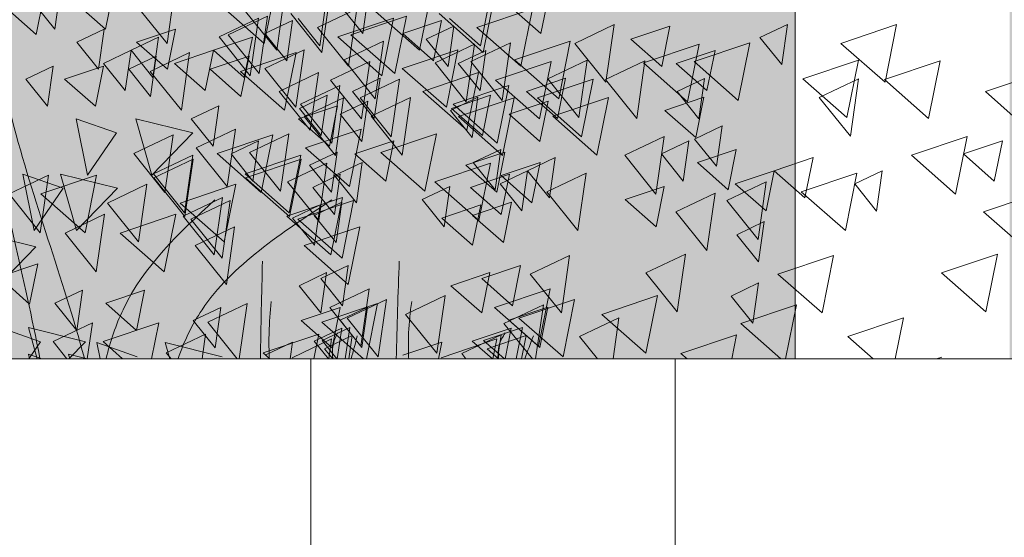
# Model space of a CAD drawing. Header units: millimetres. Extents: x -54722 to 267911, y -1116 to 19261.
# Tile 114 of 136: x 262519 to 262772, y 1348 to 1481. Entities that reach past the tile are written whole.
import ezdxf

# ---------------------------------------------------------------- set-up
doc = ezdxf.new("R2010")
doc.units = ezdxf.units.MM
for name, color, linetype, lineweight in [('A-GENM', 13, 'Continuous', 9), ('A-WALL', 113, 'Continuous', 9), ('A-WALL-PATT', 111, 'Continuous', 9), ('L-PLNT', 71, 'Continuous', 9)]:
    doc.layers.add(name, color=color, linetype=linetype, lineweight=lineweight)

# ---------------------------------------------------------------- blocks, each defined once
blk = doc.blocks.new('FP_69-Façade Sud')
at = {"layer": 'A-WALL-PATT'}
for p, q in [((6025.04, 258.53), (6025.04, 1394.25)), ((6118.48, 258.53), (6118.48, 1394.25))]:
    blk.add_line(p, q, dxfattribs=at)
blk = doc.blocks.new('SBA_PLNT-DTL-GenericTree_02 - ANG-045-V70-Façade Sud')
at = {"layer": 'L-PLNT'}
for p, q in [((5961.46, 1493.63), (5959.36, 1478.86)), ((6040.42, 1492.46), (6038.32, 1477.69)), ((5990.23, 1489.91), (5988.13, 1475.15)), ((5959.36, 1478.86), (5951.36, 1488.82)), ((6018.39, 1488.2), (6016.28, 1473.43)), ((6029.94, 1487.63), (6027.84, 1472.87)), ((6038.32, 1477.69), (6030.33, 1487.65)), ((5988.13, 1475.15), (5980.13, 1485.11)), ((6028.8, 1484.91), (6027.33, 1474.57)), ((6016.28, 1473.43), (6008.29, 1483.39)), ((6027.84, 1472.87), (6019.85, 1482.83)), ((6026.68, 1479.29), (6036.78, 1484.1)), ((6036.78, 1484.1), (6034.67, 1469.33)), ((6001.48, 1476.86), (6011.57, 1481.66)), ((6003.8, 1477.41), (6013.9, 1482.22)), ((6011.57, 1481.66), (6009.47, 1466.9)), ((6013.9, 1482.22), (6011.8, 1467.45)), ((6013.23, 1477.73), (6020.3, 1481.09)), ((6020.3, 1481.09), (6018.83, 1470.76)), ((6027.33, 1474.57), (6021.73, 1481.55)), ((6092.72, 1475.2), (6102.81, 1480)), ((6102.81, 1480), (6100.71, 1465.24)), ((6140.2, 1476.72), (6147.26, 1480.08)), ((6147.26, 1480.08), (6145.79, 1469.75)), ((5964.97, 1475.52), (5972.04, 1478.88)), ((5972.04, 1478.88), (5970.57, 1468.54)), ((6011.8, 1467.45), (6003.8, 1477.41)), ((6018.83, 1470.76), (6013.23, 1477.73)), ((6034.67, 1469.33), (6026.68, 1479.29)), ((6054.62, 1476.24), (6061.68, 1479.61)), ((6061.68, 1479.61), (6060.21, 1469.27)), ((5970.57, 1468.54), (5964.97, 1475.52)), ((5978.9, 1473.44), (5985.97, 1476.8)), ((5985.97, 1476.8), (5984.49, 1466.46)), ((6009.47, 1466.9), (6001.48, 1476.86)), ((6033.53, 1470.97), (6043.63, 1475.78)), ((6043.63, 1475.78), (6041.53, 1461.01)), ((6060.21, 1469.27), (6054.62, 1476.24)), ((6056.9, 1470.17), (6066.99, 1474.98)), ((6066.99, 1474.98), (6064.89, 1460.21)), ((6066.08, 1470.51), (6076.18, 1475.31)), ((6076.18, 1475.31), (6074.07, 1460.55)), ((6100.71, 1465.24), (6092.72, 1475.2)), ((6145.79, 1469.75), (6140.2, 1476.72)), ((5971.83, 1470.07), (5978.9, 1473.44)), ((5978.9, 1473.44), (5977.43, 1463.1)), ((5984.49, 1466.46), (5978.9, 1473.44)), ((5983.83, 1468.01), (5993.92, 1472.82)), ((5993.92, 1472.82), (5991.82, 1458.05)), ((6013.17, 1468.77), (6023.26, 1473.58)), ((6023.26, 1473.58), (6021.16, 1458.81)), ((6062.82, 1470.05), (6069.89, 1473.41)), ((6069.89, 1473.41), (6068.41, 1463.07)), ((5977.43, 1463.1), (5971.83, 1470.07)), ((5978.3, 1468.57), (5985.36, 1471.93)), ((5985.36, 1471.93), (5983.89, 1461.6)), ((6030.04, 1465.76), (6040.14, 1470.57)), ((6041.53, 1461.01), (6033.53, 1470.97)), ((6040.14, 1470.57), (6038.04, 1455.8)), ((6064.89, 1460.21), (6056.9, 1470.17)), ((6068.41, 1463.07), (6062.82, 1470.05)), ((6074.07, 1460.55), (6066.08, 1470.51)), ((6085.78, 1466.12), (6095.88, 1470.92)), ((6095.88, 1470.92), (6093.77, 1456.15)), ((6100.61, 1465.9), (6110.7, 1470.71)), ((6110.7, 1470.71), (6108.6, 1455.94)), ((5951.9, 1466.03), (5958.96, 1469.39)), ((5958.96, 1469.39), (5957.49, 1459.06)), ((5983.89, 1461.6), (5978.3, 1468.57)), ((5991.82, 1458.05), (5983.83, 1468.01)), ((6021.16, 1458.81), (6013.17, 1468.77)), ((6016.88, 1462.89), (6026.98, 1467.7)), ((6026.98, 1467.7), (6024.87, 1452.93)), ((5957.49, 1459.06), (5951.9, 1466.03)), ((6038.04, 1455.8), (6030.04, 1465.76)), ((6035.7, 1462.89), (6042.76, 1466.25)), ((6037.66, 1461.21), (6047.76, 1466.01)), ((6042.76, 1466.25), (6041.29, 1455.92)), ((6047.76, 1466.01), (6045.65, 1451.25)), ((6093.77, 1456.15), (6085.78, 1466.12)), ((6108.6, 1455.94), (6100.61, 1465.9)), ((6118.93, 1462.83), (6125.99, 1466.19)), ((6125.99, 1466.19), (6124.52, 1455.86)), ((6155.4, 1461.32), (6165.5, 1466.12)), ((6165.5, 1466.12), (6163.39, 1451.35)), ((6024.87, 1452.93), (6016.88, 1462.89)), ((6022.39, 1459.56), (6032.48, 1464.36)), ((6032.48, 1464.36), (6030.38, 1449.59)), ((6041.29, 1455.92), (6035.7, 1462.89)), ((6124.52, 1455.86), (6118.93, 1462.83)), ((6022.1, 1458.52), (6029.17, 1461.89)), ((6023.33, 1456.4), (6033.42, 1461.2)), ((6029.17, 1461.89), (6027.7, 1451.55)), ((6033.42, 1461.2), (6031.32, 1446.44)), ((6032.54, 1457), (6039.61, 1460.36)), ((6045.65, 1451.25), (6037.66, 1461.21)), ((6039.61, 1460.36), (6038.13, 1450.02)), ((6040.46, 1456.51), (6050.56, 1461.32)), ((6050.56, 1461.32), (6048.45, 1446.55)), ((6060.8, 1458), (6067.87, 1461.36)), ((6067.87, 1461.36), (6066.39, 1451.02)), ((6163.39, 1451.35), (6155.4, 1461.32)), ((5994.35, 1455.81), (6001.42, 1459.18)), ((6001.42, 1459.18), (5999.95, 1448.84)), ((6027.7, 1451.55), (6022.1, 1458.52)), ((6030.38, 1449.59), (6022.39, 1459.56)), ((6066.39, 1451.02), (6060.8, 1458)), ((5967.76, 1441.38), (5964.82, 1455.86)), ((5964.82, 1455.86), (5975.16, 1452.21)), ((5999.95, 1448.84), (5994.35, 1455.81)), ((6031.32, 1446.44), (6023.33, 1456.4)), ((6038.13, 1450.02), (6032.54, 1457)), ((6048.45, 1446.55), (6040.46, 1456.51)), ((5975.16, 1452.21), (5967.76, 1441.38)), ((5995.58, 1448.4), (6005.67, 1453.21)), ((6005.67, 1453.21), (6003.57, 1438.44)), ((6123.43, 1450.64), (6130.49, 1454)), ((6130.49, 1454), (6129.02, 1443.66)), ((5979.59, 1446.91), (5989.69, 1451.71)), ((5989.69, 1451.71), (5987.58, 1436.94)), ((6004.55, 1446.85), (6011.62, 1450.21)), ((6009.28, 1447.22), (6019.38, 1452.02)), ((6011.62, 1450.21), (6010.15, 1439.87)), ((6019.38, 1452.02), (6017.27, 1437.25)), ((6105.5, 1446.5), (6115.59, 1451.31)), ((6115.59, 1451.31), (6113.49, 1436.54)), ((6114.93, 1446.82), (6121.99, 1450.19)), ((6121.99, 1450.19), (6120.52, 1439.85)), ((6129.02, 1443.66), (6123.43, 1450.64)), ((6003.57, 1438.44), (5995.58, 1448.4)), ((6017.27, 1437.25), (6009.28, 1447.22)), ((6024.68, 1443.95), (6031.75, 1447.31)), ((6031.75, 1447.31), (6030.28, 1436.98)), ((6066.67, 1444.61), (6073.73, 1447.97)), ((6073.73, 1447.97), (6072.26, 1437.64)), ((5987.58, 1436.94), (5979.59, 1446.91)), ((5984.65, 1441.7), (5994.74, 1446.51)), ((5984.72, 1440.71), (5994.82, 1445.51)), ((5994.74, 1446.51), (5992.64, 1431.74)), ((5994.82, 1445.51), (5992.72, 1430.74)), ((6010.15, 1439.87), (6004.55, 1446.85)), ((6019.05, 1439.7), (6029.15, 1444.5)), ((6029.15, 1444.5), (6027.05, 1429.74)), ((6031.09, 1441.26), (6038.15, 1444.63)), ((6038.15, 1444.63), (6036.68, 1434.29)), ((6072.26, 1437.64), (6066.67, 1444.61)), ((6080.59, 1442.53), (6087.66, 1445.89)), ((6087.66, 1445.89), (6086.19, 1435.55)), ((6113.49, 1436.54), (6105.5, 1446.5)), ((6120.52, 1439.85), (6114.93, 1446.82)), ((6030.28, 1436.98), (6024.68, 1443.95)), ((6073.53, 1439.16), (6080.59, 1442.53)), ((6080.59, 1442.53), (6079.12, 1432.19)), ((6086.19, 1435.55), (6080.59, 1442.53)), ((6164.51, 1439.14), (6171.58, 1442.5)), ((6171.58, 1442.5), (6170.11, 1432.17)), ((5947.63, 1436.57), (5957.73, 1441.38)), ((5954.08, 1427.17), (5951.15, 1441.65)), ((5951.15, 1441.65), (5961.48, 1438.01)), ((5957.73, 1441.38), (5955.62, 1426.61)), ((5992.64, 1431.74), (5984.65, 1441.7)), ((5992.72, 1430.74), (5984.72, 1440.71)), ((6027.05, 1429.74), (6019.05, 1439.7)), ((6025.51, 1438.24), (6032.57, 1441.61)), ((6036.68, 1434.29), (6031.09, 1441.26)), ((6032.57, 1441.61), (6031.1, 1431.27)), ((6085.52, 1437.1), (6095.62, 1441.91)), ((6095.62, 1441.91), (6093.51, 1427.14)), ((6131.74, 1434.85), (6141.83, 1439.66)), ((6141.83, 1439.66), (6139.73, 1424.89)), ((5961.48, 1438.01), (5954.08, 1427.17)), ((5972.85, 1434.22), (5982.95, 1439.03)), ((5982.95, 1439.03), (5980.84, 1424.26)), ((6031.1, 1431.27), (6025.51, 1438.24)), ((6053.59, 1435.12), (6060.66, 1438.48)), ((6060.66, 1438.48), (6059.18, 1428.15)), ((6079.12, 1432.19), (6073.53, 1439.16)), ((6093.51, 1427.14), (6085.52, 1437.1)), ((6170.11, 1432.17), (6164.51, 1439.14)), ((5955.62, 1426.61), (5947.63, 1436.57)), ((5992.24, 1430.88), (6002.34, 1435.69)), ((5994.24, 1430.06), (6004.34, 1434.87)), ((6002.34, 1435.69), (6000.23, 1420.92)), ((6004.34, 1434.87), (6002.23, 1420.1)), ((6025.9, 1431.04), (6032.96, 1434.41)), ((6032.96, 1434.41), (6031.49, 1424.07)), ((6059.18, 1428.15), (6053.59, 1435.12)), ((6118.58, 1431.98), (6128.67, 1436.79)), ((6128.67, 1436.79), (6126.57, 1422.02)), ((6139.73, 1424.89), (6131.74, 1434.85)), ((5980.84, 1424.26), (5972.85, 1434.22)), ((6020.31, 1430.37), (6027.38, 1433.73)), ((6027.38, 1433.73), (6025.91, 1423.39)), ((6126.57, 1422.02), (6118.58, 1431.98)), ((5962, 1426.53), (5972.1, 1431.34)), ((5972.1, 1431.34), (5969.99, 1416.57)), ((6000.23, 1420.92), (5992.24, 1430.88)), ((6002.23, 1420.1), (5994.24, 1430.06)), ((6025.91, 1423.39), (6020.31, 1430.37)), ((6031.49, 1424.07), (6025.9, 1431.04)), ((6134.23, 1426.09), (6141.3, 1429.45)), ((6141.3, 1429.45), (6139.83, 1419.11)), ((5995.37, 1423.3), (6005.47, 1428.11)), ((6005.47, 1428.11), (6003.36, 1413.34)), ((5969.99, 1416.57), (5962, 1426.53)), ((6139.83, 1419.11), (6134.23, 1426.09)), ((6003.36, 1413.34), (5995.37, 1423.3)), ((6081.29, 1416), (6091.38, 1420.8)), ((6091.38, 1420.8), (6089.28, 1406.03)), ((6110.97, 1416.31), (6121.07, 1421.11)), ((6121.07, 1421.11), (6118.97, 1406.34)), ((6027.56, 1414.85), (6034.62, 1418.21)), ((6034.62, 1418.21), (6033.15, 1407.87)), ((6021.98, 1413.01), (6029.05, 1416.37)), ((6021.98, 1413.01), (6029.05, 1416.37)), ((6033.15, 1407.87), (6027.56, 1414.85)), ((6029.05, 1416.37), (6027.57, 1406.03)), ((6029.05, 1416.37), (6027.57, 1406.03)), ((6089.28, 1406.03), (6081.29, 1416)), ((6118.97, 1406.34), (6110.97, 1416.31)), ((5959.36, 1408.52), (5966.43, 1411.88)), ((5966.43, 1411.88), (5964.96, 1401.54)), ((6027.57, 1406.03), (6021.98, 1413.01)), ((6027.57, 1406.03), (6021.98, 1413.01)), ((6029.87, 1407.42), (6039.97, 1412.23)), ((6039.97, 1412.23), (6037.87, 1397.46)), ((6132.78, 1410.35), (6139.85, 1413.72)), ((6139.85, 1413.72), (6138.37, 1403.38)), ((6034.32, 1404.7), (6044.42, 1409.51)), ((6044.42, 1409.51), (6042.31, 1394.74)), ((6049.32, 1405.66), (6059.42, 1410.47)), ((6059.42, 1410.47), (6057.31, 1395.7)), ((6138.37, 1403.38), (6132.78, 1410.35)), ((5964.96, 1401.54), (5959.36, 1408.52)), ((5994.85, 1404.07), (6001.92, 1407.43)), ((5998.58, 1403.68), (6008.68, 1408.48)), ((6001.92, 1407.43), (6000.44, 1397.1)), ((6008.68, 1408.48), (6006.65, 1394.25)), ((6037.87, 1397.46), (6029.87, 1407.42)), ((6032.49, 1404.15), (6039.56, 1407.52)), ((6039.56, 1407.52), (6038.08, 1397.18)), ((6074.55, 1403.31), (6084.64, 1408.12)), ((6084.64, 1408.12), (6082.67, 1394.25)), ((6000.44, 1397.1), (5994.85, 1404.07)), ((6038.08, 1397.18), (6032.49, 1404.15)), ((6042.31, 1394.74), (6034.32, 1404.7)), ((6057.31, 1395.7), (6049.32, 1405.66)), ((6093.93, 1399.98), (6104.03, 1404.78)), ((6104.03, 1404.78), (6102.53, 1394.25)), ((5945.34, 1402.26), (5955.68, 1398.62)), ((5958.9, 1398.67), (5969, 1403.47)), ((5969, 1403.47), (5967.68, 1394.25)), ((6006.14, 1394.25), (5998.58, 1403.68)), ((6025.85, 1398.8), (6032.92, 1402.16)), ((6027.91, 1398.95), (6034.97, 1402.31)), ((6032.92, 1402.16), (6031.79, 1394.25)), ((6034.97, 1402.31), (6033.82, 1394.25)), ((6081.82, 1394.25), (6074.55, 1403.31)), ((5987.92, 1395.8), (5998.02, 1400.6)), ((5998.02, 1400.6), (5997.11, 1394.25)), ((6020.22, 1394.54), (6030.32, 1399.35)), ((6028.53, 1396.84), (6035.6, 1400.21)), ((6030.32, 1399.35), (6029.59, 1394.25)), ((6035.6, 1400.21), (6034.75, 1394.25)), ((6063.7, 1395.62), (6073.79, 1400.43)), ((6073.79, 1400.43), (6072.91, 1394.25)), ((6098.52, 1394.25), (6093.93, 1399.98)), ((5955.68, 1398.62), (5952.7, 1394.25)), ((5962.44, 1394.25), (5958.9, 1398.67)), ((5970.98, 1394.25), (5970.13, 1398.42)), ((5970.13, 1398.42), (5980.47, 1394.78)), ((6013.26, 1395.19), (6020.32, 1398.56)), ((6020.32, 1398.56), (6019.71, 1394.25)), ((6029.5, 1394.25), (6025.85, 1398.8)), ((6031.67, 1394.25), (6027.91, 1398.95)), ((6030.61, 1394.25), (6028.53, 1396.84)), ((5952.87, 1394.25), (5952.63, 1395.44)), ((5952.63, 1395.44), (5956.01, 1394.25)), ((5989.16, 1394.25), (5987.92, 1395.8)), ((6064.79, 1394.25), (6063.7, 1395.62))]:
    blk.add_line(p, q, dxfattribs=at)
for points, knots in [([(5955.5, 1394.42), (5951.62, 1415.02), (5942.75, 1447.17), (5938.59, 1481.08), (5937.01, 1493.97)], [77.563957, 77.563957, 77.563957, 77.563957, 104.601537, 121.188751, 121.188751, 121.188751, 121.188751]), ([(5972.51, 1394.31), (5973.6, 1398.79), (5979.17, 1415.42), (5991.33, 1426.65), (6000.4, 1435.03)], [2.4417687, 2.4417687, 2.4417687, 2.4417687, 2.4953639, 2.6533727, 2.6533727, 2.6533727, 2.6533727]), ([(6014.32, 1394.27), (6014.31, 1394.89), (6014.28, 1397.11), (6014.22, 1402.01), (6014.61, 1406.27), (6014.86, 1408.93)], [26.404883, 26.404883, 26.404883, 26.404883, 27.192063, 29.224257, 32.628165, 32.628165, 32.628165, 32.628165]), ([(6030.63, 1394.38), (6030.57, 1395.52), (6030.46, 1397.86), (6031.37, 1399.88), (6031.84, 1400.92)], [27.734842, 27.734842, 27.734842, 27.734842, 29.165757, 30.680549, 30.680549, 30.680549, 30.680549])]:
    blk.add_open_spline(points, degree=3, knots=knots, dxfattribs=at)
for points in [[(6012.06, 1394.25), (6012.2, 1402.61), (6012.4, 1410.97), (6012.6, 1419.33)], [(6035.36, 1394.27), (6035.88, 1396.22), (6036.41, 1398.17), (6036.93, 1400.12)]]:
    blk.add_open_spline(points, degree=3, dxfattribs=at)
blk = doc.blocks.new('SBA_PLNT-DTL-GenericTree_02 - ANG-135-V71-Façade Sud')
at = {"layer": 'L-PLNT'}
for p, q in [((5961.46, 1493.63), (5959.36, 1478.86)), ((6040.42, 1492.46), (6038.32, 1477.69)), ((5990.23, 1489.91), (5988.13, 1475.15)), ((5959.36, 1478.86), (5951.36, 1488.82)), ((6018.39, 1488.2), (6016.28, 1473.43)), ((6029.94, 1487.63), (6027.84, 1472.87)), ((6038.32, 1477.69), (6030.33, 1487.65)), ((5988.13, 1475.15), (5980.13, 1485.11)), ((6028.8, 1484.91), (6027.33, 1474.57)), ((6016.28, 1473.43), (6008.29, 1483.39)), ((6027.84, 1472.87), (6019.85, 1482.83)), ((6026.68, 1479.29), (6036.78, 1484.1)), ((6036.78, 1484.1), (6034.67, 1469.33)), ((6001.48, 1476.86), (6011.57, 1481.66)), ((6003.8, 1477.41), (6013.9, 1482.22)), ((6011.57, 1481.66), (6009.47, 1466.9)), ((6013.9, 1482.22), (6011.8, 1467.45)), ((6013.23, 1477.73), (6020.3, 1481.09)), ((6020.3, 1481.09), (6018.83, 1470.76)), ((6027.33, 1474.57), (6021.73, 1481.55)), ((6092.72, 1475.2), (6102.81, 1480)), ((6102.81, 1480), (6100.71, 1465.24)), ((6140.2, 1476.72), (6147.26, 1480.08)), ((6147.26, 1480.08), (6145.79, 1469.75)), ((5964.97, 1475.52), (5972.04, 1478.88)), ((5972.04, 1478.88), (5970.57, 1468.54)), ((6011.8, 1467.45), (6003.8, 1477.41)), ((6018.83, 1470.76), (6013.23, 1477.73)), ((6034.67, 1469.33), (6026.68, 1479.29)), ((6054.62, 1476.24), (6061.68, 1479.61)), ((6061.68, 1479.61), (6060.21, 1469.27)), ((5970.57, 1468.54), (5964.97, 1475.52)), ((5978.9, 1473.44), (5985.97, 1476.8)), ((5985.97, 1476.8), (5984.49, 1466.46)), ((6009.47, 1466.9), (6001.48, 1476.86)), ((6033.53, 1470.97), (6043.63, 1475.78)), ((6043.63, 1475.78), (6041.53, 1461.01)), ((6060.21, 1469.27), (6054.62, 1476.24)), ((6056.9, 1470.17), (6066.99, 1474.98)), ((6066.99, 1474.98), (6064.89, 1460.21)), ((6066.08, 1470.51), (6076.18, 1475.31)), ((6076.18, 1475.31), (6074.07, 1460.55)), ((6100.71, 1465.24), (6092.72, 1475.2)), ((6145.79, 1469.75), (6140.2, 1476.72)), ((5971.83, 1470.07), (5978.9, 1473.44)), ((5978.9, 1473.44), (5977.43, 1463.1)), ((5984.49, 1466.46), (5978.9, 1473.44)), ((5983.83, 1468.01), (5993.92, 1472.82)), ((5993.92, 1472.82), (5991.82, 1458.05)), ((6013.17, 1468.77), (6023.26, 1473.58)), ((6023.26, 1473.58), (6021.16, 1458.81)), ((6062.82, 1470.05), (6069.89, 1473.41)), ((6069.89, 1473.41), (6068.41, 1463.07)), ((5977.43, 1463.1), (5971.83, 1470.07)), ((5978.3, 1468.57), (5985.36, 1471.93)), ((5985.36, 1471.93), (5983.89, 1461.6)), ((6030.04, 1465.76), (6040.14, 1470.57)), ((6041.53, 1461.01), (6033.53, 1470.97)), ((6040.14, 1470.57), (6038.04, 1455.8)), ((6064.89, 1460.21), (6056.9, 1470.17)), ((6068.41, 1463.07), (6062.82, 1470.05)), ((6074.07, 1460.55), (6066.08, 1470.51)), ((6085.78, 1466.12), (6095.88, 1470.92)), ((6095.88, 1470.92), (6093.77, 1456.15)), ((6100.61, 1465.9), (6110.7, 1470.71)), ((6110.7, 1470.71), (6108.6, 1455.94)), ((5951.9, 1466.03), (5958.96, 1469.39)), ((5958.96, 1469.39), (5957.49, 1459.06)), ((5983.89, 1461.6), (5978.3, 1468.57)), ((5991.82, 1458.05), (5983.83, 1468.01)), ((6021.16, 1458.81), (6013.17, 1468.77)), ((6016.88, 1462.89), (6026.98, 1467.7)), ((6026.98, 1467.7), (6024.87, 1452.93)), ((5957.49, 1459.06), (5951.9, 1466.03)), ((6038.04, 1455.8), (6030.04, 1465.76)), ((6035.7, 1462.89), (6042.76, 1466.25)), ((6037.66, 1461.21), (6047.76, 1466.01)), ((6042.76, 1466.25), (6041.29, 1455.92)), ((6047.76, 1466.01), (6045.65, 1451.25)), ((6093.77, 1456.15), (6085.78, 1466.12)), ((6108.6, 1455.94), (6100.61, 1465.9)), ((6118.93, 1462.83), (6125.99, 1466.19)), ((6125.99, 1466.19), (6124.52, 1455.86)), ((6155.4, 1461.32), (6165.5, 1466.12)), ((6165.5, 1466.12), (6163.39, 1451.35)), ((6024.87, 1452.93), (6016.88, 1462.89)), ((6022.39, 1459.56), (6032.48, 1464.36)), ((6032.48, 1464.36), (6030.38, 1449.59)), ((6041.29, 1455.92), (6035.7, 1462.89)), ((6124.52, 1455.86), (6118.93, 1462.83)), ((6022.1, 1458.52), (6029.17, 1461.89)), ((6023.33, 1456.4), (6033.42, 1461.2)), ((6029.17, 1461.89), (6027.7, 1451.55)), ((6033.42, 1461.2), (6031.32, 1446.44)), ((6032.54, 1457), (6039.61, 1460.36)), ((6045.65, 1451.25), (6037.66, 1461.21)), ((6039.61, 1460.36), (6038.13, 1450.02)), ((6040.46, 1456.51), (6050.56, 1461.32)), ((6050.56, 1461.32), (6048.45, 1446.55)), ((6060.8, 1458), (6067.87, 1461.36)), ((6067.87, 1461.36), (6066.39, 1451.02)), ((6163.39, 1451.35), (6155.4, 1461.32)), ((5994.35, 1455.81), (6001.42, 1459.18)), ((6001.42, 1459.18), (5999.95, 1448.84)), ((6027.7, 1451.55), (6022.1, 1458.52)), ((6030.38, 1449.59), (6022.39, 1459.56)), ((6066.39, 1451.02), (6060.8, 1458)), ((5967.76, 1441.38), (5964.82, 1455.86)), ((5964.82, 1455.86), (5975.16, 1452.21)), ((5999.95, 1448.84), (5994.35, 1455.81)), ((6031.32, 1446.44), (6023.33, 1456.4)), ((6038.13, 1450.02), (6032.54, 1457)), ((6048.45, 1446.55), (6040.46, 1456.51)), ((5975.16, 1452.21), (5967.76, 1441.38)), ((5995.58, 1448.4), (6005.67, 1453.21)), ((6005.67, 1453.21), (6003.57, 1438.44)), ((6123.43, 1450.64), (6130.49, 1454)), ((6130.49, 1454), (6129.02, 1443.66)), ((5979.59, 1446.91), (5989.69, 1451.71)), ((5989.69, 1451.71), (5987.58, 1436.94)), ((6004.55, 1446.85), (6011.62, 1450.21)), ((6009.28, 1447.22), (6019.38, 1452.02)), ((6011.62, 1450.21), (6010.15, 1439.87)), ((6019.38, 1452.02), (6017.27, 1437.25)), ((6105.5, 1446.5), (6115.59, 1451.31)), ((6115.59, 1451.31), (6113.49, 1436.54)), ((6114.93, 1446.82), (6121.99, 1450.19)), ((6121.99, 1450.19), (6120.52, 1439.85)), ((6129.02, 1443.66), (6123.43, 1450.64)), ((6003.57, 1438.44), (5995.58, 1448.4)), ((6017.27, 1437.25), (6009.28, 1447.22)), ((6024.68, 1443.95), (6031.75, 1447.31)), ((6031.75, 1447.31), (6030.28, 1436.98)), ((6066.67, 1444.61), (6073.73, 1447.97)), ((6073.73, 1447.97), (6072.26, 1437.64)), ((5987.58, 1436.94), (5979.59, 1446.91)), ((5984.65, 1441.7), (5994.74, 1446.51)), ((5984.72, 1440.71), (5994.82, 1445.51)), ((5994.74, 1446.51), (5992.64, 1431.74)), ((5994.82, 1445.51), (5992.72, 1430.74)), ((6010.15, 1439.87), (6004.55, 1446.85)), ((6019.05, 1439.7), (6029.15, 1444.5)), ((6029.15, 1444.5), (6027.05, 1429.74)), ((6031.09, 1441.26), (6038.15, 1444.63)), ((6038.15, 1444.63), (6036.68, 1434.29)), ((6072.26, 1437.64), (6066.67, 1444.61)), ((6080.59, 1442.53), (6087.66, 1445.89)), ((6087.66, 1445.89), (6086.19, 1435.55)), ((6113.49, 1436.54), (6105.5, 1446.5)), ((6120.52, 1439.85), (6114.93, 1446.82)), ((6030.28, 1436.98), (6024.68, 1443.95)), ((6073.53, 1439.16), (6080.59, 1442.53)), ((6080.59, 1442.53), (6079.12, 1432.19)), ((6086.19, 1435.55), (6080.59, 1442.53)), ((6164.51, 1439.14), (6171.58, 1442.5)), ((6171.58, 1442.5), (6170.11, 1432.17)), ((5947.63, 1436.57), (5957.73, 1441.38)), ((5954.08, 1427.17), (5951.15, 1441.65)), ((5951.15, 1441.65), (5961.48, 1438.01)), ((5957.73, 1441.38), (5955.62, 1426.61)), ((5992.64, 1431.74), (5984.65, 1441.7)), ((5992.72, 1430.74), (5984.72, 1440.71)), ((6027.05, 1429.74), (6019.05, 1439.7)), ((6025.51, 1438.24), (6032.57, 1441.61)), ((6036.68, 1434.29), (6031.09, 1441.26)), ((6032.57, 1441.61), (6031.1, 1431.27)), ((6085.52, 1437.1), (6095.62, 1441.91)), ((6095.62, 1441.91), (6093.51, 1427.14)), ((6131.74, 1434.85), (6141.83, 1439.66)), ((6141.83, 1439.66), (6139.73, 1424.89)), ((5961.48, 1438.01), (5954.08, 1427.17)), ((5972.85, 1434.22), (5982.95, 1439.03)), ((5982.95, 1439.03), (5980.84, 1424.26)), ((6031.1, 1431.27), (6025.51, 1438.24)), ((6053.59, 1435.12), (6060.66, 1438.48)), ((6060.66, 1438.48), (6059.18, 1428.15)), ((6079.12, 1432.19), (6073.53, 1439.16)), ((6093.51, 1427.14), (6085.52, 1437.1)), ((6170.11, 1432.17), (6164.51, 1439.14)), ((5955.62, 1426.61), (5947.63, 1436.57)), ((5992.24, 1430.88), (6002.34, 1435.69)), ((5994.24, 1430.06), (6004.34, 1434.87)), ((6002.34, 1435.69), (6000.23, 1420.92)), ((6004.34, 1434.87), (6002.23, 1420.1)), ((6025.9, 1431.04), (6032.96, 1434.41)), ((6032.96, 1434.41), (6031.49, 1424.07)), ((6059.18, 1428.15), (6053.59, 1435.12)), ((6118.58, 1431.98), (6128.67, 1436.79)), ((6128.67, 1436.79), (6126.57, 1422.02)), ((6139.73, 1424.89), (6131.74, 1434.85)), ((5980.84, 1424.26), (5972.85, 1434.22)), ((6020.31, 1430.37), (6027.38, 1433.73)), ((6027.38, 1433.73), (6025.91, 1423.39)), ((6126.57, 1422.02), (6118.58, 1431.98)), ((5962, 1426.53), (5972.1, 1431.34)), ((5972.1, 1431.34), (5969.99, 1416.57)), ((6000.23, 1420.92), (5992.24, 1430.88)), ((6002.23, 1420.1), (5994.24, 1430.06)), ((6025.91, 1423.39), (6020.31, 1430.37)), ((6031.49, 1424.07), (6025.9, 1431.04)), ((6134.23, 1426.09), (6141.3, 1429.45)), ((6141.3, 1429.45), (6139.83, 1419.11)), ((5995.37, 1423.3), (6005.47, 1428.11)), ((6005.47, 1428.11), (6003.37, 1413.34)), ((5969.99, 1416.57), (5962, 1426.53)), ((6139.83, 1419.11), (6134.23, 1426.09)), ((6003.37, 1413.34), (5995.37, 1423.3)), ((6081.29, 1416), (6091.38, 1420.8)), ((6091.38, 1420.8), (6089.28, 1406.03)), ((6110.97, 1416.31), (6121.07, 1421.11)), ((6121.07, 1421.11), (6118.97, 1406.34)), ((6027.56, 1414.85), (6034.62, 1418.21)), ((6034.62, 1418.21), (6033.15, 1407.87)), ((6021.98, 1413.01), (6029.05, 1416.37)), ((6021.98, 1413.01), (6029.05, 1416.37)), ((6033.15, 1407.87), (6027.56, 1414.85)), ((6029.05, 1416.37), (6027.57, 1406.03)), ((6029.05, 1416.37), (6027.57, 1406.03)), ((6089.28, 1406.03), (6081.29, 1416)), ((6118.97, 1406.34), (6110.97, 1416.31)), ((5959.36, 1408.52), (5966.43, 1411.88)), ((5966.43, 1411.88), (5964.96, 1401.54)), ((6027.57, 1406.03), (6021.98, 1413.01)), ((6027.57, 1406.03), (6021.98, 1413.01)), ((6029.87, 1407.42), (6039.97, 1412.23)), ((6039.97, 1412.23), (6037.87, 1397.46)), ((6132.78, 1410.35), (6139.85, 1413.72)), ((6139.85, 1413.72), (6138.37, 1403.38)), ((6034.32, 1404.7), (6044.42, 1409.51)), ((6044.42, 1409.51), (6042.31, 1394.74)), ((6049.32, 1405.66), (6059.42, 1410.47)), ((6059.42, 1410.47), (6057.31, 1395.7)), ((6138.37, 1403.38), (6132.78, 1410.35)), ((5964.96, 1401.54), (5959.36, 1408.52)), ((5994.85, 1404.07), (6001.92, 1407.43)), ((5998.58, 1403.68), (6008.68, 1408.48)), ((6001.92, 1407.43), (6000.44, 1397.1)), ((6008.68, 1408.48), (6006.65, 1394.25)), ((6037.87, 1397.46), (6029.87, 1407.42)), ((6032.49, 1404.15), (6039.56, 1407.52)), ((6039.56, 1407.52), (6038.08, 1397.18)), ((6074.55, 1403.31), (6084.64, 1408.12)), ((6084.64, 1408.12), (6082.67, 1394.25)), ((6000.44, 1397.1), (5994.85, 1404.07)), ((6038.08, 1397.18), (6032.49, 1404.15)), ((6042.31, 1394.74), (6034.32, 1404.7)), ((6057.31, 1395.7), (6049.32, 1405.66)), ((6093.93, 1399.98), (6104.03, 1404.78)), ((6104.03, 1404.78), (6102.53, 1394.25)), ((5945.34, 1402.26), (5955.68, 1398.62)), ((5958.9, 1398.67), (5969, 1403.47)), ((5969, 1403.47), (5967.68, 1394.25)), ((6006.14, 1394.25), (5998.58, 1403.68)), ((6025.85, 1398.8), (6032.92, 1402.16)), ((6027.91, 1398.95), (6034.97, 1402.31)), ((6032.92, 1402.16), (6031.79, 1394.25)), ((6034.97, 1402.31), (6033.82, 1394.25)), ((6081.82, 1394.25), (6074.55, 1403.31)), ((5987.92, 1395.8), (5998.02, 1400.6)), ((5998.02, 1400.6), (5997.11, 1394.25)), ((6020.22, 1394.54), (6030.32, 1399.35)), ((6028.53, 1396.84), (6035.6, 1400.21)), ((6030.32, 1399.35), (6029.59, 1394.25)), ((6035.6, 1400.21), (6034.75, 1394.25)), ((6063.7, 1395.62), (6073.79, 1400.43)), ((6073.79, 1400.43), (6072.91, 1394.25)), ((6098.52, 1394.25), (6093.93, 1399.98)), ((5955.68, 1398.62), (5952.7, 1394.25)), ((5962.44, 1394.25), (5958.9, 1398.67)), ((5970.98, 1394.25), (5970.13, 1398.42)), ((5970.13, 1398.42), (5980.47, 1394.78)), ((6013.26, 1395.19), (6020.32, 1398.56)), ((6020.32, 1398.56), (6019.71, 1394.25)), ((6029.5, 1394.25), (6025.85, 1398.8)), ((6031.67, 1394.25), (6027.91, 1398.95)), ((6030.61, 1394.25), (6028.53, 1396.84)), ((5952.87, 1394.25), (5952.63, 1395.44)), ((5952.63, 1395.44), (5956.01, 1394.25)), ((5989.16, 1394.25), (5987.92, 1395.8)), ((6064.79, 1394.25), (6063.7, 1395.62))]:
    blk.add_line(p, q, dxfattribs=at)
for points, knots in [([(5955.5, 1394.42), (5951.62, 1415.02), (5942.75, 1447.17), (5938.59, 1481.08), (5937.01, 1493.97)], [77.563957, 77.563957, 77.563957, 77.563957, 104.601537, 121.188751, 121.188751, 121.188751, 121.188751]), ([(5972.51, 1394.31), (5973.6, 1398.79), (5979.17, 1415.42), (5991.33, 1426.65), (6000.4, 1435.03)], [2.4417687, 2.4417687, 2.4417687, 2.4417687, 2.4953639, 2.6533727, 2.6533727, 2.6533727, 2.6533727]), ([(6014.32, 1394.27), (6014.31, 1394.89), (6014.28, 1397.11), (6014.22, 1402.01), (6014.61, 1406.27), (6014.86, 1408.93)], [26.404883, 26.404883, 26.404883, 26.404883, 27.192063, 29.224257, 32.628165, 32.628165, 32.628165, 32.628165]), ([(6030.63, 1394.38), (6030.57, 1395.52), (6030.46, 1397.86), (6031.37, 1399.88), (6031.84, 1400.92)], [27.734842, 27.734842, 27.734842, 27.734842, 29.165757, 30.680549, 30.680549, 30.680549, 30.680549])]:
    blk.add_open_spline(points, degree=3, knots=knots, dxfattribs=at)
for points in [[(6012.06, 1394.25), (6012.2, 1402.61), (6012.4, 1410.97), (6012.6, 1419.33)], [(6035.36, 1394.27), (6035.88, 1396.22), (6036.41, 1398.17), (6036.93, 1400.12)]]:
    blk.add_open_spline(points, degree=3, dxfattribs=at)
blk = doc.blocks.new('SBA_PLNT-DTL-GenericTree_02 - ANG-000-V73-Façade Sud')
at = {"layer": 'L-PLNT'}
for p, q in [((5975.35, 1493.63), (5972.37, 1478.86)), ((6087.02, 1492.46), (6084.04, 1477.69)), ((5957.54, 1492.23), (5954.56, 1477.46)), ((6016.04, 1489.91), (6013.06, 1475.15)), ((5954.56, 1477.46), (5943.26, 1487.42)), ((5972.37, 1478.86), (5961.07, 1488.82)), ((6055.86, 1488.2), (6052.88, 1473.43)), ((6072.2, 1487.63), (6069.22, 1472.87)), ((6084.04, 1477.69), (6072.74, 1487.65)), ((6013.06, 1475.15), (6001.76, 1485.11)), ((6070.59, 1484.91), (6068.5, 1474.57)), ((6052.88, 1473.43), (6041.58, 1483.39)), ((6069.22, 1472.87), (6057.92, 1482.83)), ((6067.59, 1479.29), (6081.87, 1484.1)), ((6081.87, 1484.1), (6078.89, 1469.33)), ((6031.94, 1476.86), (6046.22, 1481.66)), ((6035.24, 1477.41), (6049.51, 1482.22)), ((6046.22, 1481.66), (6043.24, 1466.9)), ((6049.51, 1482.22), (6046.54, 1467.45)), ((6048.57, 1477.73), (6058.56, 1481.09)), ((6058.56, 1481.09), (6056.48, 1470.76)), ((6068.5, 1474.57), (6060.59, 1481.55)), ((6160.98, 1475.2), (6175.25, 1480)), ((6175.25, 1480), (6172.28, 1465.24)), ((5980.32, 1475.52), (5990.31, 1478.88)), ((5990.31, 1478.88), (5988.23, 1468.54)), ((6046.54, 1467.45), (6035.24, 1477.41)), ((6056.48, 1470.76), (6048.57, 1477.73)), ((6078.89, 1469.33), (6067.59, 1479.29)), ((6107.09, 1476.24), (6117.09, 1479.61)), ((6117.09, 1479.61), (6115, 1469.27)), ((5988.23, 1468.54), (5980.32, 1475.52)), ((6000.01, 1473.44), (6010.01, 1476.8)), ((6010.01, 1476.8), (6007.93, 1466.46)), ((6043.24, 1466.9), (6031.94, 1476.86)), ((6077.28, 1470.97), (6091.56, 1475.78)), ((6091.56, 1475.78), (6088.58, 1461.01)), ((6115, 1469.27), (6107.09, 1476.24)), ((6110.32, 1470.17), (6124.6, 1474.98)), ((6124.6, 1474.98), (6121.62, 1460.21)), ((6123.31, 1470.51), (6137.59, 1475.31)), ((6137.59, 1475.31), (6134.61, 1460.55)), ((6172.28, 1465.24), (6160.98, 1475.2)), ((5990.02, 1470.07), (6000.01, 1473.44)), ((6000.01, 1473.44), (5997.93, 1463.1)), ((6007.93, 1466.46), (6000.01, 1473.44)), ((6006.98, 1468.01), (6021.26, 1472.82)), ((6021.26, 1472.82), (6018.28, 1458.05)), ((6048.47, 1468.77), (6062.75, 1473.58)), ((6062.75, 1473.58), (6059.78, 1458.81)), ((6118.69, 1470.05), (6128.69, 1473.41)), ((6128.69, 1473.41), (6126.6, 1463.07)), ((5997.93, 1463.1), (5990.02, 1470.07)), ((5999.16, 1468.57), (6009.16, 1471.93)), ((6009.16, 1471.93), (6007.07, 1461.6)), ((6072.34, 1465.76), (6086.62, 1470.57)), ((6088.58, 1461.01), (6077.28, 1470.97)), ((6086.62, 1470.57), (6083.65, 1455.8)), ((6121.62, 1460.21), (6110.32, 1470.17)), ((6126.6, 1463.07), (6118.69, 1470.05)), ((6134.61, 1460.55), (6123.31, 1470.51)), ((6151.17, 1466.12), (6165.45, 1470.92)), ((6165.45, 1470.92), (6162.47, 1456.15)), ((6172.13, 1465.9), (6186.41, 1470.71)), ((6186.41, 1470.71), (6183.44, 1455.94)), ((5961.82, 1466.03), (5971.82, 1469.39)), ((5971.82, 1469.39), (5969.74, 1459.06)), ((6007.07, 1461.6), (5999.16, 1468.57)), ((6018.28, 1458.05), (6006.98, 1468.01)), ((6059.78, 1458.81), (6048.47, 1468.77)), ((6053.73, 1462.89), (6068.01, 1467.7)), ((6068.01, 1467.7), (6065.03, 1452.93)), ((5969.74, 1459.06), (5961.82, 1466.03)), ((6083.65, 1455.8), (6072.34, 1465.76)), ((6080.34, 1462.89), (6090.33, 1466.25)), ((6083.12, 1461.21), (6097.4, 1466.01)), ((6090.33, 1466.25), (6088.25, 1455.92)), ((6097.4, 1466.01), (6094.42, 1451.25)), ((6162.47, 1456.15), (6151.17, 1466.12)), ((6183.44, 1455.94), (6172.13, 1465.9)), ((6198.04, 1462.83), (6208.04, 1466.19)), ((6065.03, 1452.93), (6053.73, 1462.89)), ((6061.52, 1459.56), (6075.79, 1464.36)), ((6075.79, 1464.36), (6072.82, 1449.59)), ((6088.25, 1455.92), (6080.34, 1462.89)), ((6205.95, 1455.86), (6198.04, 1462.83)), ((6061.11, 1458.52), (6071.11, 1461.89)), ((6062.84, 1456.4), (6077.12, 1461.2)), ((6071.11, 1461.89), (6069.02, 1451.55)), ((6077.12, 1461.2), (6074.15, 1446.44)), ((6075.87, 1457), (6085.87, 1460.36)), ((6094.42, 1451.25), (6083.12, 1461.21)), ((6085.87, 1460.36), (6083.78, 1450.02)), ((6087.08, 1456.51), (6101.36, 1461.32)), ((6101.36, 1461.32), (6098.38, 1446.55)), ((6115.84, 1458), (6125.83, 1461.36)), ((6125.83, 1461.36), (6123.75, 1451.02)), ((6021.87, 1455.81), (6031.86, 1459.18)), ((6031.86, 1459.18), (6029.78, 1448.84)), ((6069.02, 1451.55), (6061.11, 1458.52)), ((6072.82, 1449.59), (6061.52, 1459.56)), ((6123.75, 1451.02), (6115.84, 1458)), ((5984.26, 1441.38), (5980.11, 1455.86)), ((5980.11, 1455.86), (5994.72, 1452.21)), ((6029.78, 1448.84), (6021.87, 1455.81)), ((6074.15, 1446.44), (6062.84, 1456.4)), ((6083.78, 1450.02), (6075.87, 1457)), ((6098.38, 1446.55), (6087.08, 1456.51)), ((5994.72, 1452.21), (5984.26, 1441.38)), ((6023.6, 1448.4), (6037.88, 1453.21)), ((6037.88, 1453.21), (6034.9, 1438.44)), ((6000.99, 1446.91), (6015.27, 1451.71)), ((6015.27, 1451.71), (6012.3, 1436.94)), ((6036.29, 1446.85), (6046.29, 1450.21)), ((6042.98, 1447.22), (6057.26, 1452.02)), ((6046.29, 1450.21), (6044.21, 1439.87)), ((6057.26, 1452.02), (6054.28, 1437.25)), ((6179.05, 1446.5), (6193.33, 1451.31)), ((6193.33, 1451.31), (6190.35, 1436.54)), ((6192.39, 1446.82), (6202.38, 1450.19)), ((6202.38, 1450.19), (6200.3, 1439.85)), ((6034.9, 1438.44), (6023.6, 1448.4)), ((6054.28, 1437.25), (6042.98, 1447.22)), ((6064.76, 1443.95), (6074.76, 1447.31)), ((6074.76, 1447.31), (6072.68, 1436.98)), ((6124.14, 1444.61), (6134.13, 1447.97)), ((6134.13, 1447.97), (6132.05, 1437.64)), ((6012.3, 1436.94), (6000.99, 1446.91)), ((6008.14, 1441.7), (6022.42, 1446.51)), ((6008.25, 1440.71), (6022.53, 1445.51)), ((6022.42, 1446.51), (6019.44, 1431.74)), ((6022.53, 1445.51), (6019.55, 1430.74)), ((6044.21, 1439.87), (6036.29, 1446.85)), ((6056.8, 1439.7), (6071.08, 1444.5)), ((6071.08, 1444.5), (6068.1, 1429.74)), ((6073.82, 1441.26), (6083.81, 1444.63)), ((6083.81, 1444.63), (6081.73, 1434.29)), ((6132.05, 1437.64), (6124.14, 1444.61)), ((6143.83, 1442.53), (6153.82, 1445.89)), ((6153.82, 1445.89), (6151.74, 1435.55)), ((6190.35, 1436.54), (6179.05, 1446.5)), ((6200.3, 1439.85), (6192.39, 1446.82)), ((6072.68, 1436.98), (6064.76, 1443.95)), ((6133.84, 1439.16), (6143.83, 1442.53)), ((6143.83, 1442.53), (6141.75, 1432.19)), ((6151.74, 1435.55), (6143.83, 1442.53)), ((5955.79, 1436.57), (5970.07, 1441.38)), ((5964.92, 1427.17), (5960.77, 1441.65)), ((5960.77, 1441.65), (5975.39, 1438.01)), ((5970.07, 1441.38), (5967.09, 1426.61)), ((6019.44, 1431.74), (6008.14, 1441.7)), ((6019.55, 1430.74), (6008.25, 1440.71)), ((6068.1, 1429.74), (6056.8, 1439.7)), ((6065.93, 1438.24), (6075.92, 1441.61)), ((6081.73, 1434.29), (6073.82, 1441.26)), ((6075.92, 1441.61), (6073.84, 1431.27)), ((6150.8, 1437.1), (6165.08, 1441.91)), ((6165.08, 1441.91), (6162.1, 1427.14)), ((5975.39, 1438.01), (5964.92, 1427.17)), ((5991.46, 1434.22), (6005.74, 1439.03)), ((6005.74, 1439.03), (6002.77, 1424.26)), ((6073.84, 1431.27), (6065.93, 1438.24)), ((6105.64, 1435.12), (6115.64, 1438.48)), ((6115.64, 1438.48), (6113.55, 1428.15)), ((6141.75, 1432.19), (6133.84, 1439.16)), ((6162.1, 1427.14), (6150.8, 1437.1)), ((5967.09, 1426.61), (5955.79, 1436.57)), ((6018.88, 1430.88), (6033.16, 1435.69)), ((6021.71, 1430.06), (6035.99, 1434.87)), ((6033.16, 1435.69), (6030.18, 1420.92)), ((6035.99, 1434.87), (6033.01, 1420.1)), ((6066.48, 1431.04), (6076.47, 1434.41)), ((6076.47, 1434.41), (6074.39, 1424.07)), ((6113.55, 1428.15), (6105.64, 1435.12)), ((6197.55, 1431.98), (6211.83, 1436.79)), ((6002.77, 1424.26), (5991.46, 1434.22)), ((6058.58, 1430.37), (6068.58, 1433.73)), ((6068.58, 1433.73), (6066.49, 1423.39)), ((6208.85, 1422.02), (6197.55, 1431.98)), ((5976.12, 1426.53), (5990.4, 1431.34)), ((5990.4, 1431.34), (5987.42, 1416.57)), ((6030.18, 1420.92), (6018.88, 1430.88)), ((6033.01, 1420.1), (6021.71, 1430.06)), ((6066.49, 1423.39), (6058.58, 1430.37)), ((6074.39, 1424.07), (6066.48, 1431.04)), ((6023.31, 1423.3), (6037.59, 1428.11)), ((6037.59, 1428.11), (6034.61, 1413.34)), ((5939.82, 1426.65), (5954.44, 1423)), ((5987.42, 1416.57), (5976.12, 1426.53)), ((5954.44, 1423), (5943.98, 1412.16)), ((6034.61, 1413.34), (6023.31, 1423.3)), ((6144.81, 1416), (6159.09, 1420.8)), ((6159.09, 1420.8), (6156.11, 1406.03)), ((6186.8, 1416.31), (6201.08, 1421.11)), ((6201.08, 1421.11), (6198.1, 1406.34)), ((5944.96, 1415.27), (5954.96, 1418.63)), ((5954.96, 1418.63), (5952.88, 1408.3)), ((6068.83, 1414.85), (6078.82, 1418.21)), ((6078.82, 1418.21), (6076.74, 1407.87)), ((5952.88, 1408.3), (5944.96, 1415.27)), ((6060.94, 1413.01), (6070.93, 1416.37)), ((6060.94, 1413.01), (6070.93, 1416.37)), ((6076.74, 1407.87), (6068.83, 1414.85)), ((6070.93, 1416.37), (6068.85, 1406.03)), ((6070.93, 1416.37), (6068.85, 1406.03)), ((6156.11, 1406.03), (6144.81, 1416)), ((6198.1, 1406.34), (6186.8, 1416.31)), ((5972.39, 1408.52), (5982.38, 1411.88)), ((5982.38, 1411.88), (5980.3, 1401.54)), ((6068.85, 1406.03), (6060.94, 1413.01)), ((6068.85, 1406.03), (6060.94, 1413.01)), ((6072.1, 1407.42), (6086.38, 1412.23)), ((6086.38, 1412.23), (6083.41, 1397.46)), ((6078.39, 1404.7), (6092.67, 1409.51)), ((6092.67, 1409.51), (6089.69, 1394.74)), ((6099.61, 1405.66), (6113.89, 1410.47)), ((6113.89, 1410.47), (6110.91, 1395.7)), ((5980.3, 1401.54), (5972.39, 1408.52)), ((6022.57, 1404.07), (6032.57, 1407.43)), ((6027.85, 1403.68), (6042.12, 1408.48)), ((6032.57, 1407.43), (6030.48, 1397.1)), ((6042.12, 1408.48), (6039.26, 1394.25)), ((6083.41, 1397.46), (6072.1, 1407.42)), ((6075.8, 1404.15), (6085.8, 1407.52)), ((6085.8, 1407.52), (6083.71, 1397.18)), ((6135.28, 1403.31), (6149.56, 1408.12)), ((6149.56, 1408.12), (6146.76, 1394.25)), ((6030.48, 1397.1), (6022.57, 1404.07)), ((6083.71, 1397.18), (6075.8, 1404.15)), ((6089.69, 1394.74), (6078.39, 1404.7)), ((6110.91, 1395.7), (6099.61, 1405.66)), ((6162.7, 1399.98), (6176.98, 1404.78)), ((6176.98, 1404.78), (6174.85, 1394.25)), ((5954.85, 1394.25), (5952.56, 1402.26)), ((5952.56, 1402.26), (5967.18, 1398.62)), ((5971.73, 1398.67), (5986.01, 1403.47)), ((5986.01, 1403.47), (5984.15, 1394.25)), ((6038.54, 1394.25), (6027.85, 1403.68)), ((6066.41, 1398.8), (6076.41, 1402.16)), ((6069.32, 1398.95), (6079.31, 1402.31)), ((6076.41, 1402.16), (6074.81, 1394.25)), ((6079.31, 1402.31), (6077.69, 1394.25)), ((6145.56, 1394.25), (6135.28, 1403.31)), ((6012.77, 1395.8), (6027.05, 1400.6)), ((6027.05, 1400.6), (6025.77, 1394.25)), ((6058.45, 1394.54), (6072.73, 1399.35)), ((6070.21, 1396.84), (6080.2, 1400.21)), ((6072.73, 1399.35), (6071.7, 1394.25)), ((6080.2, 1400.21), (6079, 1394.25)), ((6119.93, 1395.62), (6134.21, 1400.43)), ((6134.21, 1400.43), (6132.97, 1394.25)), ((6169.19, 1394.25), (6162.7, 1399.98)), ((5967.18, 1398.62), (5962.96, 1394.25)), ((5976.74, 1394.25), (5971.73, 1398.67)), ((5988.81, 1394.25), (5987.62, 1398.42)), ((5987.62, 1398.42), (6002.24, 1394.78)), ((6048.6, 1395.19), (6058.6, 1398.56)), ((6058.6, 1398.56), (6057.73, 1394.25)), ((6071.57, 1394.25), (6066.41, 1398.8)), ((6074.65, 1394.25), (6069.32, 1398.95)), ((6073.14, 1394.25), (6070.21, 1396.84)), ((5963.2, 1394.25), (5962.86, 1395.44)), ((5962.86, 1395.44), (5967.64, 1394.25)), ((6014.52, 1394.25), (6012.77, 1395.8)), ((6121.49, 1394.25), (6119.93, 1395.62)), ((6185.5, 1394.25), (6186.85, 1394.7))]:
    blk.add_line(p, q, dxfattribs=at)
for points, knots in [([(5966.92, 1394.42), (5961.44, 1415.02), (5948.89, 1447.17), (5943.01, 1481.08), (5940.77, 1493.97)], [77.563957, 77.563957, 77.563957, 77.563957, 104.601537, 121.188751, 121.188751, 121.188751, 121.188751]), ([(5990.97, 1394.31), (5992.52, 1398.79), (6000.39, 1415.42), (6017.59, 1426.65), (6030.43, 1435.03)], [2.4417687, 2.4417687, 2.4417687, 2.4417687, 2.4953639, 2.6533727, 2.6533727, 2.6533727, 2.6533727]), ([(6050.11, 1394.27), (6050.09, 1394.89), (6050.05, 1397.11), (6049.96, 1402.01), (6050.52, 1406.27), (6050.87, 1408.93)], [26.404883, 26.404883, 26.404883, 26.404883, 27.192063, 29.224257, 32.628165, 32.628165, 32.628165, 32.628165]), ([(6073.17, 1394.38), (6073.08, 1395.52), (6072.94, 1397.86), (6074.22, 1399.88), (6074.88, 1400.92)], [27.734842, 27.734842, 27.734842, 27.734842, 29.165757, 30.680549, 30.680549, 30.680549, 30.680549])]:
    blk.add_open_spline(points, degree=3, knots=knots, dxfattribs=at)
for points in [[(6046.91, 1394.25), (6047.1, 1402.61), (6047.39, 1410.97), (6047.68, 1419.33)], [(6079.86, 1394.27), (6080.6, 1396.22), (6081.34, 1398.17), (6082.08, 1400.12)]]:
    blk.add_open_spline(points, degree=3, dxfattribs=at)
blk = doc.blocks.new('Modèles génériques 4 - Modèles génériques 4-1358632-Façade Sud')
at = {"layer": 'A-GENM'}
blk.add_line((6149.24, 1394.25), (6149.24, 1956.81), dxfattribs=at)

msp = doc.modelspace()

# ---------------------------------------------------------------- hatches: boundary and pattern name
at = {"layer": 'A-WALL-PATT'}
msp.add_hatch(color=256, dxfattribs=at).paths.add_polyline_path([(262491.15, 1394.25), (262717.87, 1394.25), (262717.87, 2852.92), (262840.65, 2852.92), (262840.65, 1956.81), (262772.87, 1956.81), (262772.87, 1394.25), (262853.1, 1394.25), (262853.07, 3228.82), (262838.1, 3223.37), (262253.1, 3223.37), (262253.1, 1602.34), (262491.15, 1602.34), (262491.15, 1538.72)])

# ---------------------------------------------------------------- linework, layer by layer
at = {"layer": 'A-WALL'}
msp.add_line((262491.15, 1394.25), (263112.87, 1394.25), dxfattribs=at)

# ---------------------------------------------------------------- block references
at = {"layer": 'A-GENM'}
msp.add_blockref('Modèles génériques 4 - Modèles génériques 4-1358632-Façade Sud', (256568.64, 0), dxfattribs=at)
at = {"layer": 'A-WALL'}
msp.add_blockref('FP_69-Façade Sud', (256568.64, 0), dxfattribs=at)
at = {"layer": 'L-PLNT'}
for name in ['SBA_PLNT-DTL-GenericTree_02 - ANG-000-V73-Façade Sud', 'SBA_PLNT-DTL-GenericTree_02 - ANG-045-V70-Façade Sud', 'SBA_PLNT-DTL-GenericTree_02 - ANG-135-V71-Façade Sud']:
    msp.add_blockref(name, (256568.64, 0), dxfattribs=at)

doc.saveas('drawing.dxf')
